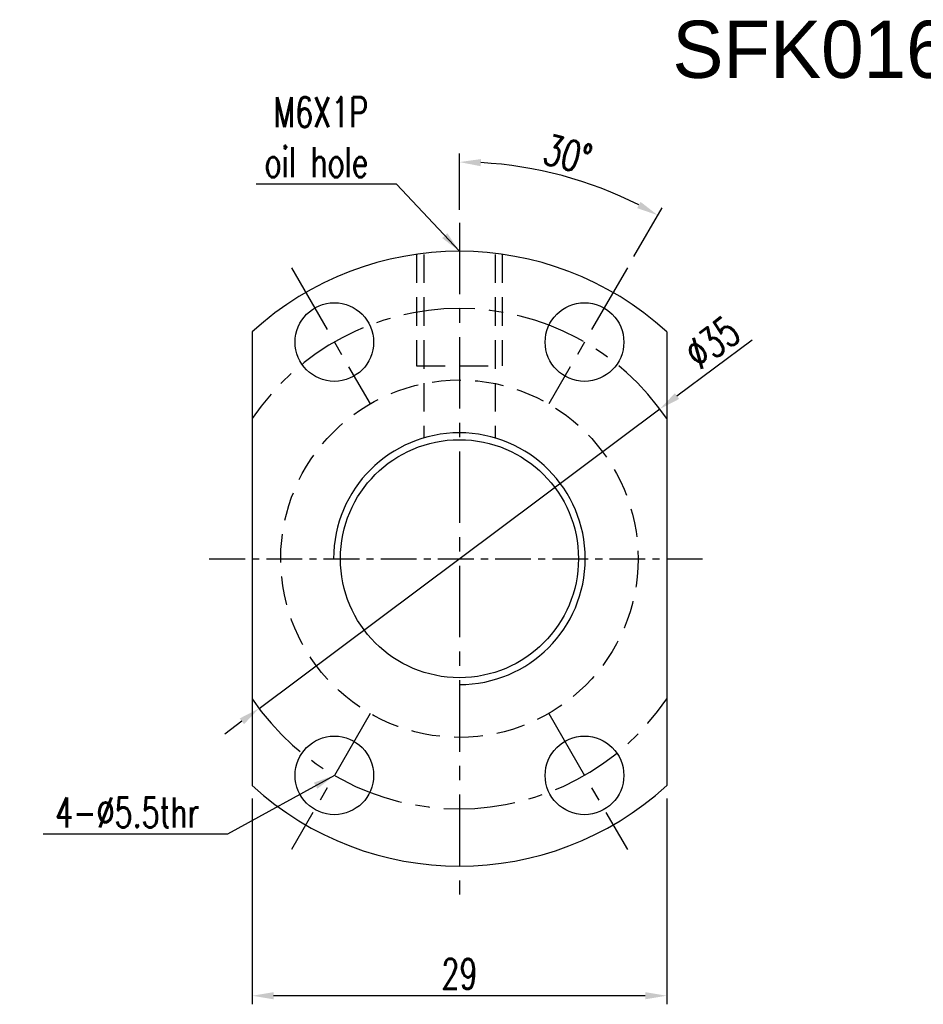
# Model space of a CAD drawing. Extents: x 23 to 149, y 34 to 103.
# Tile 1 of 45: x 23 to 86, y 34 to 103. Entities that reach past the tile are written whole.
import ezdxf

# ---------------------------------------------------------------- set-up
doc = ezdxf.new("R2010")
doc.units = 0
doc.header["$LTSCALE"] = 2
doc.header["$MEASUREMENT"] = 0
doc.header["$PDMODE"] = 1
doc.linetypes.add('CENTER', pattern=[2, 1.25, -0.25, 0.25, -0.25])
doc.linetypes.add('DASHED', pattern=[0.75, 0.5, -0.25])
doc.layers.get('DEFPOINTS').update_dxf_attribs({"linetype": 'CONTINUOUS'})
for name, color, linetype in [('CL', 1, 'CENTER'), ('DIM', 4, 'CONTINUOUS'), ('HID', 2, 'DASHED'), ('OUT', 3, 'CONTINUOUS')]:
    doc.layers.add(name, color=color, linetype=linetype)
doc.styles.add('DIM-7', font='SIMPLEX.shx', dxfattribs={"width": 0.7, "bigfont": 'chineset.shx'})
doc.dimstyles.new('CNS', dxfattribs={"dimtxt": 3.5, "dimasz": 2.5, "dimexe": 1, "dimexo": 1.5, "dimgap": 0.09, "dimtad": 0, "dimdsep": 46, "dimtxsty": 'DIM-7', "dimcen": 0.09, "dimclrd": 1, "dimclre": 1, "dimclrt": 4, "dimadec": 0, "dimazin": 0, "dimtfac": 1, "dimtix": 1, "dimtmove": 2, "dimatfit": 3, "dimfxl": 1, "dimtvp": 0.971429, "dimtolj": 1, "dimarcsym": 0})

# ---------------------------------------------------------------- blocks, each defined once
blk = doc.blocks.new('*D3')
at = {"layer": 'DEFPOINTS', "color": 0, "transparency": 16777216}
for p in [(67.323, 75.301), (39.285, 54.352)]:
    blk.add_point(p, dxfattribs=at)
at = {"layer": 'DIM', "color": 7, "lineweight": -2, "transparency": 16777216}
for p, q in [((73.777, 80.124), (68.524, 76.199)), ((39.285, 54.352), (67.323, 75.301)), ((38.083, 53.454), (36.882, 52.556))]:
    blk.add_line(p, q, dxfattribs=at)
at = {"layer": 'DIM', "color": 7, "transparency": 16777216}
for points in [[(68.375, 76.4), (68.674, 75.999), (67.323, 75.301)], [(37.934, 53.654), (38.233, 53.254), (39.285, 54.352)]]:
    blk.add_solid(points, dxfattribs=at)
at = {"layer": 'DIM', "color": 7, "transparency": 16777216, "insert": (70.991, 79.952), "char_height": 2.1, "attachment_point": 5, "rotation": 36.76732, "style": 'DIM-7'}
blk.add_mtext('\\A1;∅35', dxfattribs=at)
blk = doc.blocks.new('*D4')
at = {"layer": 'DEFPOINTS', "color": 0, "transparency": 16777216}
for p in [(38.804, 48.952), (67.804, 48.952), (38.804, 34.258)]:
    blk.add_point(p, dxfattribs=at)
at = {"layer": 'DIM', "color": 7, "lineweight": -2, "transparency": 16777216}
for p, q in [((38.804, 48.052), (38.804, 33.658)), ((67.804, 48.052), (67.804, 33.658)), ((66.304, 34.258), (40.304, 34.258))]:
    blk.add_line(p, q, dxfattribs=at)
at = {"layer": 'DIM', "color": 7, "transparency": 16777216}
for points in [[(40.304, 34.508), (40.304, 34.008), (38.804, 34.258)], [(66.304, 34.508), (66.304, 34.008), (67.804, 34.258)]]:
    blk.add_solid(points, dxfattribs=at)
at = {"layer": 'DIM', "color": 7, "transparency": 16777216, "insert": (53.304, 35.788), "char_height": 2.1, "attachment_point": 5, "style": 'DIM-7'}
blk.add_mtext('\\A1;29', dxfattribs=at)
blk = doc.blocks.new('*D5')
at = {"layer": 'DEFPOINTS', "color": 0, "transparency": 16777216}
for p in [(62.793, 90.897), (53.304, 88.327), (65.054, 85.178), (59.554, 75.652), (53.304, 41.327)]:
    blk.add_point(p, dxfattribs=at)
at = {"layer": 'DIM', "color": 7, "lineweight": -2, "transparency": 16777216}
for p, q in [((53.304, 89.227), (53.304, 93.17)), ((65.504, 85.958), (67.476, 89.373))]:
    blk.add_line(p, q, dxfattribs=at)
blk.add_arc((53.304, 64.827), 27.744, 63.09816, 86.90184, dxfattribs=at)
at = {"layer": 'DIM', "color": 7, "transparency": 16777216}
for points in [[(54.797, 92.28), (54.81, 92.78), (53.304, 92.57)], [(65.976, 89.788), (65.738, 89.348), (67.176, 88.853)]]:
    blk.add_solid(points, dxfattribs=at)
at = {"layer": 'DIM', "color": 7, "transparency": 16777216, "insert": (60.88, 93.103), "char_height": 2.1, "attachment_point": 5, "rotation": 345, "style": 'DIM-7'}
blk.add_mtext('\\A1;30°', dxfattribs=at)

msp = doc.modelspace()

# ---------------------------------------------------------------- linework, layer by layer
at = {"layer": 'CL', "color": 7, "ltscale": 2}
for p, q in [((53.304, 88.327), (53.304, 41.327)), ((41.554, 85.178), (47.054, 75.652)), ((65.054, 85.178), (59.554, 75.652)), ((47.054, 54.001), (41.554, 44.475)), ((59.554, 54.001), (65.054, 44.475))]:
    msp.add_line(p, q, dxfattribs=at)
at = {"layer": 'CL', "color": 7}
msp.add_line((35.804, 64.827), (70.804, 64.827), dxfattribs=at)
at = {"layer": 'CL', "color": 7, "ltscale": 2}
for start, end in [(34.04773, 145.95227), (214.04773, 325.95227)]:
    msp.add_arc((53.304, 64.827), 17.5, start, end, dxfattribs=at)
at = {"layer": 'DIM', "color": 7}
msp.add_arc((53.304, 64.827), 8.805, 270, 180, dxfattribs=at)
at = {"layer": 'HID', "color": 7, "ltscale": 2}
for p, q in [((50.304, 86.116), (50.304, 78.327)), ((50.804, 86.116), (50.804, 73.269)), ((55.804, 86.116), (55.804, 73.269)), ((56.304, 86.116), (56.304, 78.327)), ((50.304, 78.327), (56.304, 78.327))]:
    msp.add_line(p, q, dxfattribs=at)
msp.add_circle((53.304, 64.827), 12.5, dxfattribs=at)
at = {"layer": 'OUT', "color": 7}
for p, q in [((38.804, 80.701), (38.804, 48.952)), ((67.804, 80.701), (67.804, 48.952))]:
    msp.add_line(p, q, dxfattribs=at)
for centre, radius in [((44.554, 79.982), 2.75), ((62.054, 79.982), 2.75), ((53.304, 64.827), 8.325), ((44.554, 49.671), 2.75), ((62.054, 49.671), 2.75)]:
    msp.add_circle(centre, radius, dxfattribs=at)
for start, end in [(47.59098, 132.40902), (227.59098, 312.40902)]:
    msp.add_arc((53.304, 64.827), 21.5, start, end, dxfattribs=at)

# ---------------------------------------------------------------- texts
at = {"layer": 'DIM', "color": 0, "insert": (68.203, 102.459), "char_height": 4, "width": 53.23888, "attachment_point": 1}
msp.add_mtext('SFK01602', dxfattribs=at)
at = {"layer": 'DIM', "color": 7, "char_height": 2.1, "attachment_point": 6, "style": 'DIM-7'}
for s, insert in [('\\A1;M6X1P\\Poil hole', (46.917, 94.314)), ('\\A1;4-%%c5.5thr', (35.102, 47.085))]:
    msp.add_mtext(s, dxfattribs=dict(at, insert=insert))

# ---------------------------------------------------------------- dimensions: what is measured, and where the dimension line sits
at = {"layer": 'DIM', "color": 7}
dim = msp.add_angular_dim_2l(base=(62.793, 90.897), line1=((65.054, 85.178), (59.554, 75.652)), line2=((53.304, 88.327), (53.304, 41.327)), dimstyle='CNS', override={"dimscale": 0.6, "dimgap": 0.8, "dimtad": 1, "dimclrd": 7, "dimclre": 7, "dimclrt": 7, "dimtp": -0.009, "dimtm": 0.025, "dimtfac": 0.6, "dimtdec": 3, "dimtmove": 1}, dxfattribs=at)
dim.commit()
dim.dimension.update_dxf_attribs({"geometry": '*D5', "text_midpoint": (60.88, 93.103)})
dim = msp.add_diameter_dim_2p(p1=(39.285, 54.352), p2=(67.323, 75.301), dimstyle='CNS', override={"dimscale": 0.6, "dimgap": 0.8, "dimtad": 1, "dimclrd": 7, "dimclre": 7, "dimclrt": 7, "dimtp": -0.009, "dimtm": 0.025, "dimtfac": 0.6, "dimtdec": 3, "dimtmove": 1}, dxfattribs=at)
dim.commit()
dim.dimension.update_dxf_attribs({"geometry": '*D3', "text_midpoint": (71.906, 78.727), "dimtype": 163})
dim = msp.add_linear_dim(base=(38.804, 34.258), p1=(67.804, 48.952), p2=(38.804, 48.952), dimstyle='CNS', override={"dimscale": 0.6, "dimgap": 0.8, "dimtad": 1, "dimclrd": 7, "dimclre": 7, "dimclrt": 7, "dimtp": -0.009, "dimtm": 0.025, "dimtfac": 0.6, "dimtdec": 3, "dimtmove": 1}, dxfattribs=at)
dim.commit()
dim.dimension.update_dxf_attribs({"geometry": '*D4', "text_midpoint": (53.304, 35.788)})

# ---------------------------------------------------------------- leaders
at = {"layer": 'DIM', "color": 7, "annotation_type": 0, "has_hookline": 1, "hookline_direction": 1}
for points, text_width in [([(53.304, 86.327), (48.897, 91.034), (47.397, 91.034)], 7.84), ([(44.554, 49.671), (37.082, 45.555), (35.582, 45.555)], 10.92)]:
    msp.add_leader(points, dimstyle='CNS', override={"dimscale": 0.6, "dimgap": 0.8, "dimtad": 1, "dimclrd": 7, "dimclre": 7, "dimclrt": 7, "dimtp": -0.009, "dimtm": 0.025, "dimtfac": 0.6, "dimtdec": 3, "dimtmove": 1}, dxfattribs=dict(at, text_width=text_width))

doc.saveas('drawing.dxf')
